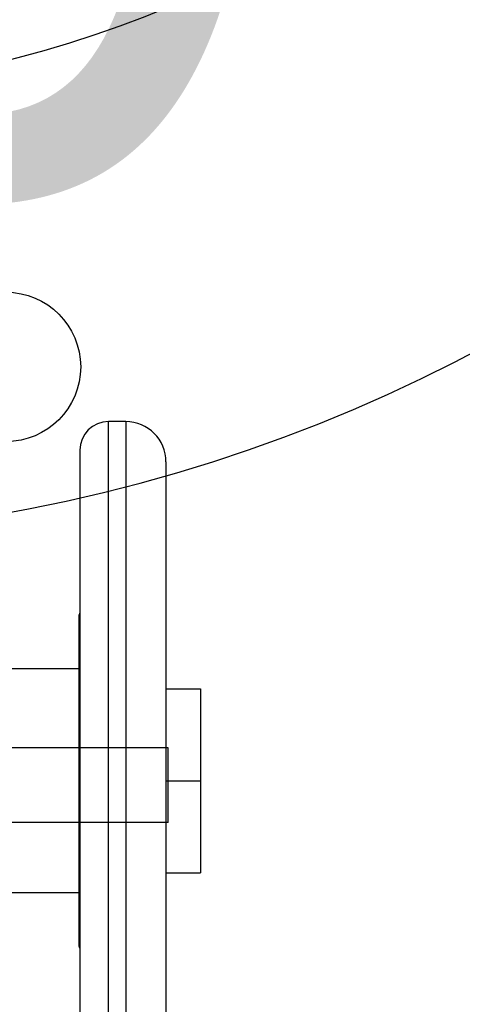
# Model space of a CAD drawing. Header units: millimetres. Extents: x 226749 to 325316, y -44191 to 40236.
# Tile 133 of 164: x 294204 to 294281, y 13231 to 13402. Entities that reach past the tile are written whole.
import ezdxf
from ezdxf.enums import TextEntityAlignment as Align

# ---------------------------------------------------------------- set-up
doc = ezdxf.new("R2010")
doc.units = ezdxf.units.MM
doc.header["$LTSCALE"] = 100
doc.layers.add('CIĘŻAR', color=2, linetype='Continuous')
doc.layers.add('K_URZĄDZENIA', color=4, linetype='Continuous')

# ---------------------------------------------------------------- blocks, each defined once
blk = doc.blocks.new('ZBIORNIK_RZUT')
at = {"layer": 'K_URZĄDZENIA'}
for p, q in [((148898.35, 96624.49), (148898.35, 96474.49)), ((148911.35, 96624.49), (148898.35, 96624.49)), ((148911.35, 96624.49), (148911.35, 96474.49))]:
    blk.add_line(p, q, dxfattribs=at)
blk.add_circle((148832.09, 96596.26), 13, dxfattribs=at)
for radius, start, end in [(282.5, 5.5785, 174.4215), (205.5, 289.6339, 254.3661)]:
    blk.add_arc((148579.54, 96546.03), radius, start, end, dxfattribs=at)

msp = doc.modelspace()

# ---------------------------------------------------------------- linework, layer by layer
at = {"color": 9, "linetype": 'Continuous'}
for p, q in [((294219.12, 13207.5), (294219.12, 13332.5)), ((294222.12, 13332.5), (294222.12, 13207.5))]:
    msp.add_line(p, q, dxfattribs=at)
at = {"color": 7, "linetype": 'Continuous'}
for p, q in [((294222.12, 13332.5), (294219.12, 13332.5)), ((294214.12, 13327.5), (294214.12, 13212.5)), ((294229.12, 13325.5), (294229.12, 13214.5)), ((294213.92, 13298.6), (294213.92, 13241.4)), ((294213.92, 13289.5), (294200.62, 13289.5)), ((294229.12, 13286), (294235.12, 13286)), ((294235.12, 13286), (294235.12, 13254)), ((294229.12, 13270), (294235.12, 13270)), ((294229.12, 13254), (294235.12, 13254)), ((294213.92, 13250.5), (294200.62, 13250.5))]:
    msp.add_line(p, q, dxfattribs=at)
for centre, radius, start, end in [((294219.12, 13327.5), 5, 90, 180), ((294222.12, 13325.5), 7, 0, 90), ((294214.92, 13298.6), 1, 143.4354, 180), ((294214.92, 13241.4), 1, 180, 216.5646)]:
    msp.add_arc(centre, radius, start, end, dxfattribs=at)

# ---------------------------------------------------------------- block references
at = {"layer": 'K_URZĄDZENIA', "rotation": 270}
msp.add_blockref('ZBIORNIK_RZUT', (197605, 162174.1), dxfattribs=at)

# ---------------------------------------------------------------- texts
at = {"layer": 'CIĘŻAR'}
msp.add_text('5000 kg', height=150, dxfattribs=at).set_placement((294162.92, 13447.4), align=Align.MIDDLE_CENTER)

doc.saveas('drawing.dxf')
